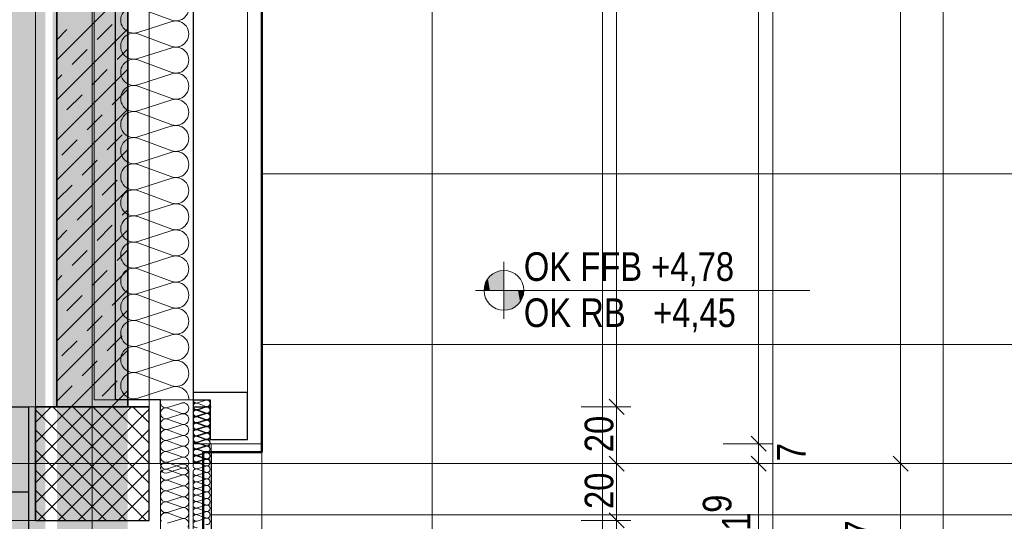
# Model space of a CAD drawing. Extents: x -620 to 300, y 62 to 1107.
# Tile 8 of 109: x -461 to -391, y 207 to 242. Entities that reach past the tile are written whole.
import ezdxf
from ezdxf.lldxf.tags import DXFTag

# ---------------------------------------------------------------- set-up
doc = ezdxf.new("R2010")
doc.units = 0
doc.layers.get('0').update_dxf_attribs({"lineweight": 35})
for name, color, linetype, lineweight, true_color in [('30 -33 Aussenwände- 3 Aussenstützen', 7, 'Continuous', 50, 0x0000dd), ('30 -33 Aussenwände- 7 Fassade_ Elemente', 7, 'Continuous', 9, 0x00aacc), ('30 -34 Innenwände- 1 tragend', 7, 'Continuous', 13, 0xdd0806), ('30 -35 Decken- 1 Konstruktion-Träger- Stahlbeton', 7, 'grob-A06G9G5Q8I', 13, 0x33aa00), ('70 -72 Beschriftung- 1 Beschriftung allgemein', 7, 'Continuous', 9, 0xff6633), ('70 -75 Raumstempel- 1 Raumstempel', 1, 'Continuous', 50, 0xff0000), ('70 -76 Bemaßung- 2 Allgemein', 9, 'Continuous', 5, 0x808080), ('iwb_Layout BA_Markierung', 7, 'Continuous', 9, 0xbadcdc), ('iwb_Schraffur_ F90_feuerbestaendig', 1, 'Continuous', 13, 0xff0000), ('iwb_Sichtbeton', 2, 'Continuous', 50, 0xffff00), ('iwb_Sichtbeton-Shading', 2, 'Continuous', 50, 0xffff00)]:
    doc.layers.add(name, color=color, linetype=linetype, lineweight=lineweight, true_color=true_color)
for name, color, linetype, lineweight in [('60- 61 allgemeine Ausstattung- 4 Terrassen', 7, 'Continuous', 9), ('70 -71 Achsen- 1 Gebäudeachsen', 7, 'STRICHPUNKT2-A06G9G5P8I', 18), ('70 -72 Beschriftung- 5 Höhenkoten', 7, 'Continuous', 15)]:
    doc.layers.add(name, color=color, linetype=linetype, lineweight=lineweight)
doc.layers.add('iwb_Schraffur_Unterzug', color=7, linetype='Continuous', lineweight=5, true_color=0xffffcc, plot=False)
doc.styles.get("Standard").update_dxf_attribs({"font": 'ARIALN.TTF'})
tags = doc.linetypes.add('grob-A06G9G5Q8I', pattern=[14, 3, -8, 3]).pattern_tags.tags
tags[8:9] = [DXFTag(74, 4), DXFTag(75, 0), DXFTag(340, '0'), DXFTag(46, 0.0), DXFTag(50, 0.0), DXFTag(44, 0.0), DXFTag(45, 0.0)]
tags[6:7] = [DXFTag(74, 4), DXFTag(75, 0), DXFTag(340, '0'), DXFTag(46, 0.0), DXFTag(50, 0.0), DXFTag(44, 0.0), DXFTag(45, 0.0)]
tags[4:5] = [DXFTag(74, 4), DXFTag(75, 0), DXFTag(340, '0'), DXFTag(46, 0.0), DXFTag(50, 0.0), DXFTag(44, 0.0), DXFTag(45, 0.0)]
tags = doc.linetypes.add('STRICHPUNKT2-A06G9G5P8I', pattern=[12.7, 6.35, -3.175, 0, -3.175]).pattern_tags.tags
tags[10:11] = [DXFTag(74, 4), DXFTag(75, 0), DXFTag(340, '0'), DXFTag(46, 0.0), DXFTag(50, 0.0), DXFTag(44, 0.0), DXFTag(45, 0.0)]
tags[8:9] = [DXFTag(74, 4), DXFTag(75, 0), DXFTag(340, '0'), DXFTag(46, 0.0), DXFTag(50, 0.0), DXFTag(44, 0.0), DXFTag(45, 0.0)]
tags[6:7] = [DXFTag(74, 4), DXFTag(75, 0), DXFTag(340, '0'), DXFTag(46, 0.0), DXFTag(50, 0.0), DXFTag(44, 0.0), DXFTag(45, 0.0)]
tags[4:5] = [DXFTag(74, 4), DXFTag(75, 0), DXFTag(340, '0'), DXFTag(46, 0.0), DXFTag(50, 0.0), DXFTag(44, 0.0), DXFTag(45, 0.0)]

# ---------------------------------------------------------------- blocks, each defined once
blk = doc.blocks.new('Shading-A06G9G1F8I', base_point=(-452.678, 592.291))
at = {"layer": 'iwb_Sichtbeton-Shading', "color": 51, "true_color": 0xffff7f}
blk.add_solid([(-457.678, 342.873), (-457.678, 214.931), (-458.278, 342.867), (-458.278, 214.931)], dxfattribs=at)
blk = doc.blocks.new('Polygon-A06G9G5H8I')
at = {"color": 0, "linetype": 'ByBlock', "lineweight": -2, "ltscale": 0.13}
blk.add_solid([(-458.82, 78.086), (-538.531, 77.874), (-458.653, 1075.291), (-538.531, 1075.291)], dxfattribs=at)
blk = doc.blocks.new('Referenz-A06G9G5R8I')
at = {"layer": '30 -33 Aussenwände- 3 Aussenstützen', "color": 0, "lineweight": 9}
for p, q in [((-459.478, 213.827), (-458.374, 214.931)), ((-459.478, 212.413), (-456.96, 214.931)), ((-459.478, 210.998), (-455.545, 214.931)), ((-459.478, 209.584), (-454.131, 214.931)), ((-459.478, 208.17), (-452.717, 214.931)), ((-459.478, 214.726), (-451.683, 206.931)), ((-459.303, 206.931), (-451.478, 214.756)), ((-458.269, 214.931), (-451.478, 208.14)), ((-456.855, 214.931), (-451.478, 209.554)), ((-455.441, 214.931), (-451.478, 210.969)), ((-454.027, 214.931), (-451.478, 212.383)), ((-452.612, 214.931), (-451.478, 213.797)), ((-459.478, 213.312), (-453.098, 206.931)), ((-457.888, 206.931), (-451.478, 213.341)), ((-459.478, 211.898), (-454.512, 206.931)), ((-456.474, 206.931), (-451.478, 211.927)), ((-455.478, 211.931), (-455.478, 209.931)), ((-456.478, 210.931), (-454.478, 210.931)), ((-459.478, 210.483), (-455.926, 206.931)), ((-455.06, 206.931), (-451.478, 210.513)), ((-459.478, 209.069), (-457.34, 206.931)), ((-453.646, 206.931), (-451.478, 209.099)), ((-459.478, 207.655), (-458.754, 206.931)), ((-452.232, 206.931), (-451.478, 207.685))]:
    blk.add_line(p, q, dxfattribs=at)
at = {"layer": '30 -33 Aussenwände- 3 Aussenstützen', "color": 0, "linetype": 'Continuous', "lineweight": -2, "ltscale": 0.25}
for p, q in [((-451.478, 214.931), (-459.478, 214.931)), ((-459.478, 214.931), (-459.478, 206.931)), ((-451.478, 206.931), (-451.478, 214.931)), ((-459.478, 206.931), (-451.478, 206.931))]:
    blk.add_line(p, q, dxfattribs=at)
at = {"layer": '30 -33 Aussenwände- 7 Fassade_ Elemente', "color": 0, "linetype": 'Continuous', "lineweight": -2, "ltscale": 0.25}
for p, q in [((-448.378, 375.931), (-448.378, 210.931)), ((-453.838, 215.431), (-453.838, 371.431)), ((-448.378, 215.931), (-448.378, 215.431)), ((-444.538, 215.931), (-448.378, 215.931)), ((-444.538, 212.631), (-444.538, 215.931)), ((-450.678, 215.431), (-453.838, 215.431)), ((-450.678, 210.931), (-450.678, 215.431)), ((-448.378, 215.431), (-447.178, 215.431)), ((-447.178, 215.431), (-447.178, 212.631)), ((-462.378, 214.931), (-459.978, 214.931)), ((-459.978, 214.931), (-459.978, 208.931)), ((-448.382, 214.928), (-447.102, 214.928)), ((-447.178, 212.631), (-444.538, 212.631)), ((-459.978, 208.931), (-462.378, 208.931)), ((-459.978, 208.931), (-459.978, 203.131))]:
    blk.add_line(p, q, dxfattribs=at)
at = {"layer": '30 -33 Aussenwände- 7 Fassade_ Elemente', "color": 0, "linetype": 'Continuous', "ltscale": 0.13}
for p, q in [((-443.538, 212.331), (-443.538, 374.631)), ((-455.338, 371.431), (-455.338, 215.431)), ((-448.378, 215.931), (-448.378, 370.931)), ((-444.538, 370.931), (-444.538, 215.931)), ((-452.278, 243.035), (-449.878, 242.148)), ((-449.878, 242.058), (-452.278, 241.286)), ((-452.278, 241.196), (-449.878, 240.309)), ((-449.878, 240.219), (-452.278, 239.448)), ((-452.278, 239.358), (-449.878, 238.471)), ((-449.878, 238.381), (-452.278, 237.609)), ((-452.278, 237.519), (-449.878, 236.632)), ((-449.878, 236.542), (-452.278, 235.771)), ((-452.278, 235.681), (-449.878, 234.794)), ((-449.878, 234.704), (-452.278, 233.932)), ((-452.278, 233.842), (-449.878, 232.955)), ((-449.878, 232.865), (-452.278, 232.094)), ((-452.278, 232.004), (-449.878, 231.116)), ((-449.878, 231.026), (-452.278, 230.255)), ((-452.278, 230.165), (-449.878, 229.278)), ((-449.878, 229.188), (-452.278, 228.417)), ((-452.278, 228.327), (-449.878, 227.439)), ((-449.878, 227.349), (-452.278, 226.578)), ((-452.278, 226.488), (-449.878, 225.601)), ((-449.878, 225.511), (-452.278, 224.74)), ((-452.278, 224.65), (-449.878, 223.762)), ((-449.878, 223.672), (-452.278, 222.901)), ((-452.278, 222.811), (-449.878, 221.924)), ((-449.878, 221.834), (-452.278, 221.063)), ((-452.278, 220.973), (-449.878, 220.085)), ((-449.878, 219.995), (-452.278, 219.224)), ((-452.278, 219.134), (-449.878, 218.247)), ((-449.878, 218.157), (-452.278, 217.385)), ((-452.278, 217.295), (-449.878, 216.408)), ((-449.878, 216.318), (-452.278, 215.547)), ((-444.538, 215.931), (-448.378, 215.931)), ((-455.338, 215.431), (-448.378, 215.431)), ((-449.178, 215.197), (-450.178, 214.876)), ((-448.378, 215.431), (-448.378, 212.331)), ((-448.078, 215.209), (-447.478, 215.402)), ((-447.478, 214.965), (-448.078, 215.187)), ((-538.531, 214.931), (-459.978, 214.931)), ((-459.978, 214.931), (-459.978, 203.831)), ((-450.178, 214.838), (-449.178, 214.469)), ((-449.178, 214.431), (-450.178, 214.11)), ((-448.082, 214.706), (-447.482, 214.899)), ((-447.482, 214.462), (-448.082, 214.684)), ((-448.082, 214.247), (-447.482, 214.439)), ((-448.079, 214.29), (-447.479, 214.482)), ((-448.078, 214.75), (-447.478, 214.942)), ((-447.479, 214.505), (-448.078, 214.727)), ((-450.178, 214.072), (-449.178, 213.703)), ((-449.178, 213.665), (-450.178, 213.344)), ((-447.482, 214.002), (-448.082, 214.224)), ((-448.082, 213.787), (-447.482, 213.98)), ((-447.482, 213.543), (-448.082, 213.764)), ((-447.479, 214.045), (-448.079, 214.268)), ((-448.079, 213.83), (-447.479, 214.023)), ((-447.479, 213.586), (-448.079, 213.808)), ((-450.178, 213.306), (-449.178, 212.936)), ((-448.082, 213.327), (-447.482, 213.52)), ((-447.482, 213.083), (-448.082, 213.305)), ((-448.082, 212.868), (-447.482, 213.06)), ((-448.08, 213.371), (-447.479, 213.563)), ((-447.48, 213.126), (-448.08, 213.348)), ((-448.08, 212.911), (-447.48, 213.104)), ((-449.178, 212.899), (-450.178, 212.578)), ((-450.178, 212.54), (-449.178, 212.17)), ((-448.378, 212.331), (-443.538, 212.331)), ((-447.482, 212.623), (-448.082, 212.845)), ((-448.082, 212.408), (-447.482, 212.601)), ((-447.482, 212.164), (-448.082, 212.385)), ((-447.48, 212.666), (-448.08, 212.889)), ((-448.08, 212.452), (-447.48, 212.644)), ((-447.48, 212.207), (-448.08, 212.429)), ((-447.098, 212.331), (-447.098, 202.551)), ((-455.478, 209.931), (-455.478, 211.931)), ((-449.178, 212.133), (-450.178, 211.812)), ((-450.178, 211.774), (-449.178, 211.404)), ((-448.082, 211.948), (-447.482, 212.141)), ((-447.482, 211.704), (-448.082, 211.926)), ((-448.082, 211.489), (-447.482, 211.682)), ((-448.081, 211.992), (-447.48, 212.184)), ((-447.481, 211.747), (-448.081, 211.969)), ((-448.081, 211.532), (-447.481, 211.725)), ((-454.478, 210.931), (-456.478, 210.931)), ((-449.178, 211.367), (-450.178, 211.045)), ((-450.178, 211.008), (-449.178, 210.638)), ((-450.178, 210.562), (-449.178, 210.883)), ((-447.482, 211.244), (-448.082, 211.466)), ((-448.082, 211.029), (-447.482, 211.222)), ((-447.482, 210.785), (-448.082, 211.007)), ((-447.481, 211.288), (-448.081, 211.51)), ((-448.081, 211.073), (-447.481, 211.265)), ((-448.081, 211.05), (-447.759, 210.931)), ((-450.678, 210.431), (-450.682, 206.131)), ((-449.178, 210.601), (-450.178, 210.279)), ((-449.178, 210.154), (-450.178, 210.524)), ((-448.678, 210.43), (-448.683, 204.131)), ((-448.378, 210.429), (-448.383, 203.831)), ((-448.082, 210.569), (-447.482, 210.762)), ((-447.482, 210.325), (-448.082, 210.547)), ((-448.082, 210.11), (-447.482, 210.303)), ((-450.179, 209.796), (-449.178, 210.117)), ((-449.179, 209.388), (-450.179, 209.758)), ((-447.482, 209.866), (-448.082, 210.087)), ((-448.082, 209.65), (-447.482, 209.843)), ((-447.482, 209.406), (-448.082, 209.628)), ((-450.179, 209.03), (-449.179, 209.35)), ((-449.18, 208.622), (-450.179, 208.992)), ((-448.082, 209.191), (-447.482, 209.383)), ((-447.482, 208.946), (-448.082, 209.168)), ((-448.082, 208.731), (-447.482, 208.924)), ((-450.18, 208.264), (-449.18, 208.584)), ((-449.18, 207.856), (-450.18, 208.226)), ((-447.482, 208.487), (-448.082, 208.708)), ((-448.082, 208.271), (-447.482, 208.464)), ((-447.482, 208.027), (-448.082, 208.249)), ((-449.181, 207.09), (-450.181, 207.46)), ((-450.18, 207.498), (-449.18, 207.818)), ((-448.082, 207.812), (-447.482, 208.004)), ((-447.482, 207.567), (-448.082, 207.789)), ((-448.082, 207.352), (-447.482, 207.545)), ((-450.181, 206.732), (-449.181, 207.052)), ((-447.482, 207.108), (-448.082, 207.33)), ((-448.082, 206.892), (-447.482, 207.085))]:
    blk.add_line(p, q, dxfattribs=at)
for centre, major_axis, end_param in [((-449.597, 243.022), (-0.282, -0.874), 3.764652), ((-452.56, 242.161), (0.282, 0.874), 3.765224), ((-449.597, 241.183), (-0.282, -0.874), 3.764652), ((-452.56, 240.322), (0.282, 0.874), 3.765224), ((-449.597, 239.345), (-0.282, -0.874), 3.764652), ((-452.56, 238.484), (0.282, 0.874), 3.765224), ((-449.597, 237.506), (-0.282, -0.874), 3.764652), ((-452.56, 236.645), (0.282, 0.874), 3.765224), ((-449.597, 235.668), (-0.282, -0.874), 3.764652), ((-452.56, 234.806), (0.282, 0.874), 3.765224), ((-449.597, 233.829), (-0.282, -0.874), 3.764652), ((-452.56, 232.968), (0.282, 0.874), 3.765224), ((-449.597, 231.991), (-0.282, -0.874), 3.764652), ((-452.56, 231.129), (0.282, 0.874), 3.765224), ((-449.597, 230.152), (-0.282, -0.874), 3.764652), ((-452.56, 229.291), (0.282, 0.874), 3.765224), ((-449.597, 228.314), (-0.282, -0.874), 3.764652), ((-452.56, 227.452), (0.282, 0.874), 3.765224), ((-449.597, 226.475), (-0.282, -0.874), 3.764652), ((-452.56, 225.614), (0.282, 0.874), 3.765224), ((-449.597, 224.637), (-0.282, -0.874), 3.764652), ((-452.56, 223.775), (0.282, 0.874), 3.765224), ((-449.597, 222.798), (-0.282, -0.874), 3.764652), ((-452.56, 221.937), (0.282, 0.874), 3.765224), ((-449.597, 220.96), (-0.282, -0.874), 3.764652), ((-452.56, 220.098), (0.282, 0.874), 3.765224), ((-449.597, 219.121), (-0.282, -0.874), 3.764652), ((-452.56, 218.26), (0.282, 0.874), 3.765224), ((-449.597, 217.283), (-0.282, -0.874), 3.764652), ((-452.56, 216.421), (0.282, 0.874), 3.765224), ((-449.597, 215.444), (0.918, -0.013), 1.896254), ((-450.296, 215.24), (-0.383, -0.009), 1.859564), ((-449.061, 214.833), (0.31, 0.225), 1.254884), ((-449.061, 215.599), (-0.106, -0.368), 0.561694), ((-449.061, 214.833), (0.31, -0.225), 1.254884), ((-448.149, 214.968), (0.071, 0.219), 3.764652), ((-448.148, 215.428), (-0.23, 0.003), 1.896254), ((-447.408, 215.183), (-0.071, -0.219), 3.765224), ((-450.296, 214.474), (0.117, 0.364), 3.765224), ((-450.296, 214.474), (-0.31, 0.225), 1.255075), ((-450.296, 214.474), (0.117, 0.364), 1.255075), ((-449.061, 214.833), (-0.117, -0.364), 1.254884), ((-449.061, 214.067), (0.31, 0.225), 1.254884), ((-449.061, 214.067), (-0.117, -0.364), 3.764652), ((-448.152, 214.465), (0.07, 0.219), 3.764652), ((-448.149, 214.509), (0.071, 0.219), 3.764652), ((-448.152, 214.925), (-0.23, 0.003), 1.896254), ((-447.411, 214.68), (-0.07, -0.219), 3.765224), ((-447.411, 214.221), (-0.07, -0.219), 3.765224), ((-447.408, 214.723), (-0.071, -0.219), 3.765224), ((-447.408, 214.264), (-0.071, -0.219), 3.765224), ((-450.296, 213.708), (0.117, 0.364), 3.765224), ((-450.296, 213.708), (-0.31, 0.225), 1.255075), ((-450.296, 214.474), (-0.31, -0.225), 1.255075), ((-450.296, 213.708), (0.117, 0.364), 1.255075), ((-449.061, 214.067), (-0.117, -0.364), 1.254884), ((-449.061, 213.301), (-0.117, -0.364), 3.764652), ((-449.061, 213.301), (0.31, 0.225), 1.254884), ((-449.061, 214.067), (0.31, -0.225), 1.254884), ((-448.152, 214.005), (0.07, 0.219), 3.764652), ((-448.152, 213.546), (0.07, 0.219), 3.764652), ((-448.149, 214.049), (0.071, 0.219), 3.764652), ((-448.15, 213.589), (0.071, 0.219), 3.764652), ((-447.411, 213.761), (-0.07, -0.219), 3.765224), ((-447.409, 213.804), (-0.071, -0.219), 3.765224), ((-450.296, 212.942), (0.117, 0.364), 3.765224), ((-450.296, 213.708), (-0.31, -0.225), 1.255075), ((-449.061, 213.301), (-0.117, -0.364), 1.254884), ((-449.061, 213.301), (0.31, -0.225), 1.254884), ((-448.152, 213.086), (0.07, 0.219), 3.764652), ((-448.15, 213.13), (0.071, 0.219), 3.764652), ((-447.411, 213.302), (-0.07, -0.219), 3.765224), ((-447.411, 212.842), (-0.07, -0.219), 3.765224), ((-447.409, 213.345), (-0.071, -0.219), 3.765224), ((-447.409, 212.885), (-0.071, -0.219), 3.765224), ((-450.296, 212.176), (0.117, 0.364), 3.765224), ((-449.061, 212.535), (-0.117, -0.364), 3.764652), ((-448.152, 212.627), (0.07, 0.219), 3.764652), ((-448.152, 212.167), (0.07, 0.219), 3.764652), ((-448.15, 212.67), (0.071, 0.219), 3.764652), ((-448.151, 212.211), (0.071, 0.219), 3.764652), ((-448.151, 212.211), (-0.186, 0.135), 1.254884), ((-448.151, 212.211), (0.071, 0.219), 1.254884), ((-447.411, 212.382), (-0.07, -0.219), 3.765224), ((-447.41, 212.425), (-0.071, -0.219), 3.765224), ((-450.296, 211.41), (0.117, 0.364), 3.765224), ((-449.061, 211.769), (-0.117, -0.364), 3.764652), ((-448.152, 211.707), (0.07, 0.219), 3.764652), ((-448.151, 211.751), (0.071, 0.219), 3.764652), ((-448.151, 211.751), (-0.186, 0.135), 1.254884), ((-448.151, 212.211), (-0.186, -0.135), 1.254884), ((-448.151, 211.751), (0.071, 0.219), 1.254884), ((-448.151, 211.751), (-0.186, -0.135), 1.254884), ((-447.411, 211.923), (-0.07, -0.219), 3.765224), ((-447.411, 211.463), (-0.07, -0.219), 3.765224), ((-447.41, 211.966), (-0.071, -0.219), 3.765224), ((-447.41, 211.966), (-0.071, -0.219), 1.255075), ((-447.411, 211.506), (-0.071, -0.219), 3.765224), ((-447.411, 211.506), (0.186, 0.135), 1.255075), ((-447.41, 211.966), (0.186, 0.135), 1.255075), ((-447.411, 211.506), (0.186, -0.135), 1.255075), ((-447.41, 211.966), (0.186, -0.135), 1.255075), ((-450.296, 210.644), (0.117, 0.364), 3.765224), ((-450.295, 210.926), (-0.383, 0.006), 1.896254), ((-449.061, 211.003), (-0.117, -0.364), 3.764652), ((-449.061, 210.518), (-0.118, -0.364), 3.765224), ((-448.152, 211.248), (0.07, 0.219), 3.764652), ((-448.152, 211.291), (-0.186, 0.135), 1.254884), ((-448.152, 210.788), (0.07, 0.219), 3.764652), ((-448.152, 210.832), (0.071, 0.219), 1.434048), ((-448.152, 211.291), (0.071, 0.219), 1.254884), ((-448.152, 211.291), (-0.186, -0.135), 1.254884), ((-447.411, 211.003), (-0.07, -0.219), 3.765224), ((-447.411, 211.506), (-0.071, -0.219), 1.255075), ((-447.411, 211.046), (0.198, -0.116), 2.411197), ((-450.296, 210.16), (0.118, 0.364), 3.764652), ((-449.061, 210.237), (0.383, -0.005), 1.896254), ((-448.152, 210.328), (0.07, 0.219), 3.764652), ((-447.411, 210.544), (-0.07, -0.219), 3.765224), ((-447.411, 210.084), (-0.07, -0.219), 3.765224), ((-450.296, 209.394), (0.118, 0.364), 3.764652), ((-449.061, 209.752), (-0.118, -0.364), 3.765224), ((-448.152, 209.869), (0.07, 0.219), 3.764652), ((-448.152, 209.409), (0.07, 0.219), 3.764652), ((-447.411, 209.624), (-0.07, -0.219), 3.765224), ((-450.297, 208.628), (0.118, 0.364), 3.764652), ((-450.297, 208.628), (-0.31, 0.225), 1.254884), ((-450.297, 208.628), (0.118, 0.364), 1.254884), ((-449.062, 208.986), (-0.118, -0.364), 3.765224), ((-448.152, 208.949), (0.07, 0.219), 3.764652), ((-447.411, 209.165), (-0.07, -0.219), 3.765224), ((-447.411, 208.705), (-0.07, -0.219), 3.765224), ((-450.298, 207.862), (0.118, 0.364), 3.764652), ((-450.297, 208.628), (-0.31, -0.224), 1.254884), ((-450.298, 207.862), (0.118, 0.364), 1.254884), ((-449.063, 208.22), (-0.118, -0.364), 3.765224), ((-449.063, 208.22), (0.31, 0.224), 1.255075), ((-449.063, 208.22), (0.31, -0.225), 1.255075), ((-448.152, 208.49), (0.07, 0.219), 3.764652), ((-448.152, 208.03), (0.07, 0.219), 3.764652), ((-447.411, 208.246), (-0.07, -0.219), 3.765224), ((-450.298, 207.862), (-0.31, 0.225), 1.254884), ((-450.298, 207.862), (-0.31, -0.224), 1.254884), ((-450.298, 207.096), (0.118, 0.364), 1.254884), ((-449.063, 207.454), (-0.118, -0.364), 3.765224), ((-449.063, 208.22), (-0.118, -0.364), 1.255075), ((-449.063, 207.454), (0.31, 0.224), 1.255075), ((-449.063, 207.454), (0.31, -0.225), 1.255075), ((-448.152, 207.571), (0.07, 0.219), 3.764652), ((-447.411, 207.786), (-0.07, -0.219), 3.765224), ((-447.411, 207.326), (-0.07, -0.219), 3.765224), ((-450.298, 207.096), (-0.31, 0.225), 1.254884), ((-449.063, 207.454), (-0.118, -0.364), 1.255075), ((-449.064, 206.688), (0.31, 0.224), 1.255075), ((-449.064, 206.688), (0.31, -0.225), 1.255075), ((-448.152, 207.111), (0.07, 0.219), 3.764652), ((-448.152, 206.651), (0.07, 0.219), 3.764652), ((-447.411, 206.867), (-0.07, -0.219), 3.765224)]:
    blk.add_ellipse(centre, major_axis=major_axis, ratio=1, start_param=0, end_param=end_param, dxfattribs=at)
at = {"layer": '30 -34 Innenwände- 1 tragend', "color": 0, "lineweight": 35}
for p, q in [((-457.978, 214.931), (-457.978, 371.931)), ((-452.978, 214.931), (-452.978, 371.931))]:
    blk.add_line(p, q, dxfattribs=at)
at = {"layer": '30 -34 Innenwände- 1 tragend', "color": 0, "linetype": 'Continuous', "ltscale": 0.13}
for p, q in [((-457.978, 214.931), (-457.978, 371.931)), ((-452.978, 214.931), (-452.978, 371.931)), ((-452.978, 214.931), (-457.978, 214.931))]:
    blk.add_line(p, q, dxfattribs=at)
at = {"layer": '30 -34 Innenwände- 1 tragend', "color": 0, "lineweight": 9}
for p, q in [((-457.978, 239.368), (-452.978, 244.368)), ((-457.978, 239.368), (-452.978, 244.368)), ((-457.978, 236.54), (-452.978, 241.54)), ((-457.978, 236.54), (-452.978, 241.54)), ((-457.978, 240.782), (-457.261, 241.5)), ((-457.978, 240.782), (-457.261, 241.5)), ((-455.139, 240.793), (-454.079, 241.854)), ((-455.139, 240.793), (-454.079, 241.854)), ((-456.907, 239.025), (-455.847, 240.086)), ((-456.907, 239.025), (-455.847, 240.086)), ((-453.725, 239.379), (-452.978, 240.126)), ((-453.725, 239.379), (-452.978, 240.126)), ((-457.978, 233.711), (-452.978, 238.711)), ((-457.978, 233.711), (-452.978, 238.711)), ((-455.493, 237.611), (-454.432, 238.672)), ((-455.493, 237.611), (-454.432, 238.672)), ((-457.978, 237.954), (-457.614, 238.318)), ((-457.978, 237.954), (-457.614, 238.318)), ((-454.079, 236.197), (-453.018, 237.257)), ((-454.079, 236.197), (-453.018, 237.257)), ((-457.261, 235.843), (-456.2, 236.904)), ((-457.261, 235.843), (-456.2, 236.904)), ((-457.978, 230.883), (-452.978, 235.883)), ((-457.978, 230.883), (-452.978, 235.883)), ((-455.847, 234.429), (-454.786, 235.49)), ((-455.847, 234.429), (-454.786, 235.49)), ((-457.978, 235.126), (-457.968, 235.136)), ((-457.978, 235.126), (-457.968, 235.136)), ((-454.432, 233.015), (-453.372, 234.075)), ((-454.432, 233.015), (-453.372, 234.075)), ((-457.614, 232.661), (-456.554, 233.722)), ((-457.614, 232.661), (-456.554, 233.722)), ((-457.978, 228.055), (-452.978, 233.055)), ((-457.978, 228.055), (-452.978, 233.055)), ((-456.2, 231.247), (-455.139, 232.308)), ((-456.2, 231.247), (-455.139, 232.308)), ((-453.018, 231.6), (-452.978, 231.64)), ((-453.018, 231.6), (-452.978, 231.64)), ((-457.968, 229.479), (-456.907, 230.54)), ((-457.968, 229.479), (-456.907, 230.54)), ((-454.786, 229.833), (-453.725, 230.893)), ((-454.786, 229.833), (-453.725, 230.893)), ((-457.978, 225.226), (-452.978, 230.226)), ((-457.978, 225.226), (-452.978, 230.226)), ((-456.554, 228.065), (-455.493, 229.126)), ((-456.554, 228.065), (-455.493, 229.126)), ((-453.372, 228.419), (-452.978, 228.812)), ((-453.372, 228.419), (-452.978, 228.812)), ((-455.139, 226.651), (-454.079, 227.711)), ((-455.139, 226.651), (-454.079, 227.711)), ((-457.978, 222.398), (-452.978, 227.398)), ((-457.978, 222.398), (-452.978, 227.398)), ((-457.978, 226.64), (-457.261, 227.358)), ((-457.978, 226.64), (-457.261, 227.358)), ((-456.907, 224.883), (-455.847, 225.944)), ((-456.907, 224.883), (-455.847, 225.944)), ((-453.725, 225.237), (-452.978, 225.984)), ((-453.725, 225.237), (-452.978, 225.984)), ((-457.978, 219.569), (-452.978, 224.569)), ((-457.978, 219.569), (-452.978, 224.569)), ((-457.978, 223.812), (-457.614, 224.176)), ((-457.978, 223.812), (-457.614, 224.176)), ((-455.493, 223.469), (-454.432, 224.529)), ((-455.493, 223.469), (-454.432, 224.529)), ((-457.261, 221.701), (-456.2, 222.762)), ((-457.261, 221.701), (-456.2, 222.762)), ((-454.079, 222.055), (-453.018, 223.115)), ((-454.079, 222.055), (-453.018, 223.115)), ((-457.978, 216.741), (-452.978, 221.741)), ((-457.978, 216.741), (-452.978, 221.741)), ((-455.847, 220.287), (-454.786, 221.347)), ((-455.847, 220.287), (-454.786, 221.347)), ((-457.978, 220.984), (-457.968, 220.994)), ((-457.978, 220.984), (-457.968, 220.994)), ((-454.432, 218.873), (-453.372, 219.933)), ((-454.432, 218.873), (-453.372, 219.933)), ((-457.614, 218.519), (-456.554, 219.58)), ((-457.614, 218.519), (-456.554, 219.58)), ((-456.96, 214.931), (-452.978, 218.912)), ((-456.96, 214.931), (-452.978, 218.912)), ((-456.2, 217.105), (-455.139, 218.165)), ((-456.2, 217.105), (-455.139, 218.165)), ((-453.018, 217.458), (-452.978, 217.498)), ((-453.018, 217.458), (-452.978, 217.498)), ((-454.786, 215.691), (-453.725, 216.751)), ((-454.786, 215.691), (-453.725, 216.751)), ((-457.968, 215.337), (-456.907, 216.398)), ((-457.968, 215.337), (-456.907, 216.398)), ((-454.131, 214.931), (-452.978, 216.084)), ((-454.131, 214.931), (-452.978, 216.084)), ((-455.545, 214.931), (-455.493, 214.983)), ((-455.545, 214.931), (-455.493, 214.983))]:
    blk.add_line(p, q, dxfattribs=at)
at = {"layer": '30 -35 Decken- 1 Konstruktion-Träger- Stahlbeton', "color": 0}
for p, q in [((-459.478, 214.931), (-459.478, 596.931)), ((-451.478, 214.931), (-451.478, 596.931)), ((-459.478, 371.931), (-459.478, 214.931)), ((-451.478, 371.931), (-451.478, 214.931)), ((-538.531, 214.931), (-459.478, 214.931)), ((-538.531, 206.931), (-459.478, 206.931))]:
    blk.add_line(p, q, dxfattribs=at)
at = {"layer": '30 -35 Decken- 1 Konstruktion-Träger- Stahlbeton', "color": 0, "linetype": 'Continuous', "lineweight": 35, "ltscale": 0.35}
for p, q in [((-459.478, 214.931), (-451.478, 214.931)), ((-459.478, 214.931), (-459.478, 206.931)), ((-451.478, 214.931), (-459.478, 214.931))]:
    blk.add_line(p, q, dxfattribs=at)
at = {"layer": '60- 61 allgemeine Ausstattung- 4 Terrassen', "color": 0}
for p, q in [((-443.539, 203.131), (-443.539, 363.991)), ((-443.539, 363.991), (-443.539, 211.731)), ((-431.539, 203.131), (-431.539, 363.991)), ((-419.539, 203.131), (-419.539, 363.991)), ((-407.539, 203.131), (-407.539, 363.991)), ((-395.539, 205.531), (-395.539, 255.331)), ((-443.539, 231.331), (-138.058, 231.331)), ((-443.539, 219.331), (-138.058, 219.331)), ((-447.078, 211.731), (-447.078, 203.131)), ((-443.539, 211.731), (-447.078, 211.731)), ((-447.078, 207.331), (-138.058, 207.331))]:
    blk.add_line(p, q, dxfattribs=at)
at = {"layer": '70 -71 Achsen- 1 Gebäudeachsen', "color": 0, "linetype": 'STRICHPUNKT2-A06G9G5P8I', "ltscale": 0.18}
for p, q in [((-455.478, 1075.871), (-455.478, 76.431)), ((-538.531, 210.931), (76.472, 210.931))]:
    blk.add_line(p, q, dxfattribs=at)
at = {"layer": '70 -72 Beschriftung- 1 Beschriftung allgemein', "color": 0, "linetype": 'Continuous', "ltscale": 0.13}
for p, q in [((-451.478, 210.931), (-451.478, 206.931)), ((-451.478, 206.931), (-459.478, 206.931))]:
    blk.add_line(p, q, dxfattribs=at)
at = {"layer": '70 -72 Beschriftung- 5 Höhenkoten', "color": 0, "linetype": 'Continuous', "ltscale": 0.15}
for p, q in [((-426.478, 221.131), (-426.478, 225.131)), ((-426.478, 223.131), (-426.478, 224.531)), ((-426.478, 224.531), (-426.478, 223.131)), ((-428.478, 223.131), (-404.925, 223.131)), ((-427.878, 223.131), (-426.478, 223.131)), ((-426.478, 223.131), (-427.878, 223.131)), ((-425.078, 223.131), (-426.478, 223.131)), ((-426.478, 223.131), (-426.478, 221.731)), ((-426.478, 223.131), (-425.078, 223.131)), ((-426.478, 221.731), (-426.478, 223.131))]:
    blk.add_line(p, q, dxfattribs=at)
for major_axis in [(0, 1.4), (1.4, 0), (-1.4, 0), (0, -1.4)]:
    blk.add_ellipse((-426.478, 223.131), major_axis=major_axis, ratio=1, start_param=0, end_param=1.570796, dxfattribs=at)
at = {"layer": '70 -72 Beschriftung- 5 Höhenkoten', "color": 0, "lineweight": 0}
for points in [[(-427.468, 223.131), (-427.611, 223.954), (-427.468, 224.121)], [(-427.301, 223.131), (-427.468, 224.121), (-427.301, 224.264)], [(-427.468, 223.131), (-427.468, 224.121), (-427.301, 223.131)], [(-427.114, 223.131), (-427.301, 224.264), (-427.114, 224.379)], [(-427.301, 223.131), (-427.301, 224.264), (-427.114, 223.131)], [(-426.911, 223.131), (-427.114, 224.379), (-426.911, 224.463)], [(-427.114, 223.131), (-427.114, 224.379), (-426.911, 223.131)], [(-426.697, 223.131), (-426.911, 224.463), (-426.697, 224.514)], [(-426.911, 223.131), (-426.911, 224.463), (-426.697, 223.131)], [(-426.478, 223.131), (-426.697, 224.514), (-426.478, 224.531)], [(-426.697, 223.131), (-426.697, 224.514), (-426.478, 223.131)], [(-427.81, 223.131), (-427.861, 223.35), (-427.81, 223.564)], [(-427.726, 223.131), (-427.81, 223.564), (-427.726, 223.767)], [(-427.81, 223.131), (-427.81, 223.564), (-427.726, 223.131)], [(-427.611, 223.131), (-427.726, 223.767), (-427.611, 223.954)], [(-427.726, 223.131), (-427.726, 223.767), (-427.611, 223.131)], [(-427.611, 223.131), (-427.611, 223.954), (-427.468, 223.131)], [(-427.861, 223.131), (-427.878, 223.131), (-427.861, 223.35)], [(-427.861, 223.131), (-427.861, 223.35), (-427.81, 223.131)], [(-426.478, 221.731), (-426.478, 223.131), (-426.259, 221.748)], [(-426.259, 221.748), (-426.478, 223.131), (-426.259, 223.131)], [(-426.259, 221.748), (-426.259, 223.131), (-426.046, 221.8)], [(-426.046, 221.8), (-426.259, 223.131), (-426.046, 223.131)], [(-426.046, 221.8), (-426.046, 223.131), (-425.843, 221.884)], [(-425.843, 221.884), (-426.046, 223.131), (-425.843, 223.131)], [(-425.843, 221.884), (-425.843, 223.131), (-425.655, 221.999)], [(-425.655, 221.999), (-425.843, 223.131), (-425.655, 223.131)], [(-425.655, 221.999), (-425.655, 223.131), (-425.488, 222.141)], [(-425.488, 222.141), (-425.655, 223.131), (-425.488, 223.131)], [(-425.488, 222.141), (-425.488, 223.131), (-425.346, 222.308)], [(-425.346, 222.308), (-425.488, 223.131), (-425.346, 223.131)], [(-425.346, 222.308), (-425.346, 223.131), (-425.231, 222.496)], [(-425.231, 222.496), (-425.346, 223.131), (-425.231, 223.131)], [(-425.231, 222.496), (-425.231, 223.131), (-425.147, 222.699)], [(-425.147, 222.699), (-425.231, 223.131), (-425.147, 223.131)], [(-425.147, 222.699), (-425.147, 223.131), (-425.095, 222.912)], [(-425.095, 222.912), (-425.147, 223.131), (-425.095, 223.131)], [(-425.095, 222.912), (-425.095, 223.131), (-425.078, 223.131)]]:
    blk.add_solid(points, dxfattribs=at)
at = {"layer": '70 -75 Raumstempel- 1 Raumstempel', "color": 0, "linetype": 'Continuous', "ltscale": 0.5}
for p, q in [((-443.538, 363.991), (-443.538, 211.731)), ((-443.538, 211.731), (-447.678, 211.731)), ((-447.678, 211.731), (-447.678, 203.131))]:
    blk.add_line(p, q, dxfattribs=at)
at = {"layer": '70 -76 Bemaßung- 2 Allgemein', "color": 0, "linetype": 'Continuous', "ltscale": 0.13}
for p, q in [((-418.538, 215.992), (-418.538, 370.871)), ((-408.538, 213.392), (-408.538, 362.931)), ((-398.538, 211.992), (-398.538, 362.931)), ((-418.538, 213.931), (-418.538, 215.992)), ((-418.538, 215.931), (-418.538, 213.871)), ((-421.038, 214.931), (-417.538, 214.931)), ((-421.038, 214.931), (-417.538, 214.931)), ((-408.538, 213.392), (-408.538, 214.452)), ((-418.538, 211.992), (-418.538, 213.871)), ((-408.538, 211.331), (-408.538, 213.392)), ((-408.538, 211.331), (-408.538, 213.392)), ((-411.038, 212.331), (-407.538, 212.331)), ((-411.038, 212.331), (-407.538, 212.331)), ((-408.538, 210.931), (-408.538, 212.331)), ((-418.538, 209.931), (-418.538, 211.992)), ((-418.538, 211.931), (-418.538, 209.871)), ((-408.538, 211.931), (-408.538, 209.871)), ((-408.538, 211.931), (-408.538, 209.871)), ((-398.538, 209.931), (-398.538, 211.992)), ((-398.538, 211.931), (-398.538, 209.871)), ((-421.038, 210.931), (-417.538, 210.931)), ((-421.038, 210.931), (-417.538, 210.931)), ((-411.038, 210.931), (-407.538, 210.931)), ((-411.038, 210.931), (-407.538, 210.931)), ((-401.038, 210.931), (-397.538, 210.931)), ((-401.038, 210.931), (-397.538, 210.931)), ((-418.538, 207.992), (-418.538, 209.871)), ((-408.538, 203.612), (-408.538, 209.871)), ((-408.538, 209.871), (-408.538, 208.81)), ((-398.538, 200.052), (-398.538, 209.871)), ((-418.538, 205.931), (-418.538, 207.992)), ((-421.038, 206.931), (-417.538, 206.931))]:
    blk.add_line(p, q, dxfattribs=at)
at = {"layer": '70 -76 Bemaßung- 2 Allgemein', "color": 0, "linetype": 'Continuous', "lineweight": 20, "ltscale": 0.2}
for p, q in [((-419.069, 215.462), (-418.008, 214.401)), ((-418.008, 214.401), (-419.069, 215.462)), ((-408.008, 211.801), (-409.069, 212.862)), ((-408.008, 211.801), (-409.069, 212.862)), ((-418.008, 210.401), (-419.069, 211.462)), ((-419.069, 211.462), (-418.008, 210.401)), ((-409.069, 211.462), (-408.008, 210.401)), ((-409.069, 211.462), (-408.008, 210.401)), ((-398.008, 210.401), (-399.069, 211.462)), ((-399.069, 211.462), (-398.008, 210.401)), ((-418.008, 206.401), (-419.069, 207.462))]:
    blk.add_line(p, q, dxfattribs=at)
at = {"layer": '70 -72 Beschriftung- 5 Höhenkoten', "color": 0, "linetype": 'Continuous', "ltscale": 0.15, "char_height": 2.01377, "attachment_point": 1}
for s, insert in [('{\\fArial Narrow;OK FFB +4,78}', (-425.078, 225.811)), ('{\\fArial Narrow;OK RB   +4,45}', (-425.078, 222.566))]:
    blk.add_mtext(s, dxfattribs=dict(at, insert=insert))
at = {"layer": '70 -76 Bemaßung- 2 Allgemein', "color": 0, "linetype": 'Continuous', "ltscale": 0.13, "char_height": 2.01377, "attachment_point": 1, "rotation": 90}
for s, insert in [('{\\fArial Narrow;20}', (-420.789, 211.735)), ('{\\fArial Narrow;7}', (-407.238, 211.096)), ('{\\fArial Narrow;20}', (-420.789, 207.735)), ('{\\fArial Narrow;9}', (-412.467, 207.469)), ('{\\fArial Narrow;41}', (-411.125, 204.927)), ('{\\fArial Narrow;7}', (-402.45, 205.663))]:
    blk.add_mtext(s, dxfattribs=dict(at, insert=insert))
blk = doc.blocks.new('Referenz-A06G9G5T8I')
at = {"layer": 'iwb_Schraffur_ F90_feuerbestaendig', "linetype": 'Continuous', "ltscale": 0.13}
blk.add_solid([(-457.976, 203.831), (-457.976, 368.531), (-452.976, 203.831), (-452.976, 368.531)], dxfattribs=at)
at = {"layer": 'iwb_Schraffur_Unterzug', "linetype": 'Continuous', "ltscale": 0.13}
for points in [[(-538.531, 214.931), (-459.478, 214.931), (-459.478, 206.931)], [(-538.531, 214.931), (-459.478, 206.931), (-538.531, 208.23)], [(-538.531, 208.23), (-459.478, 206.931), (-538.531, 206.931)]]:
    blk.add_solid(points, dxfattribs=at)
at = {"layer": 'iwb_Sichtbeton', "linetype": 'Continuous', "ltscale": 0.5}
blk.add_solid([(-457.678, 214.931), (-458.278, 214.931), (-457.678, 368.322), (-458.278, 368.322)], dxfattribs=at)

msp = doc.modelspace()

# ---------------------------------------------------------------- block references
at = {"color": 8, "lineweight": 25, "ltscale": 0.25, "true_color": 0x808080}
for name in ['Referenz-A06G9G5R8I', 'Referenz-A06G9G5T8I']:
    msp.add_blockref(name, (0, 0), dxfattribs=at)
msp.add_blockref('Shading-A06G9G1F8I', (-452.678, 592.291))
at = {"layer": 'iwb_Layout BA_Markierung', "ltscale": 0.13}
msp.add_blockref('Polygon-A06G9G5H8I', (0, 0), dxfattribs=at)

doc.saveas('drawing.dxf')
